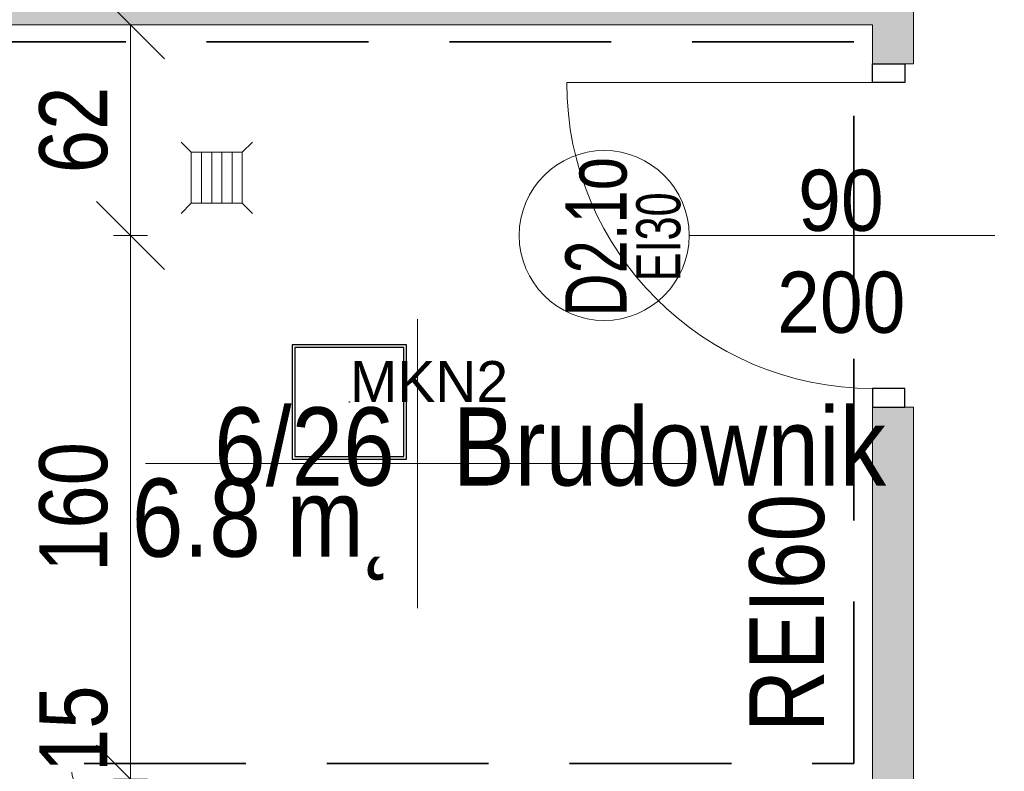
# Model space of a CAD drawing. Header units: centimetres. Extents: x -1631 to 21770, y -8842 to 3590.
# Tile 24 of 142: x 34 to 324, y 578 to 799. Entities that reach past the tile are written whole.
import ezdxf

# ---------------------------------------------------------------- set-up
doc = ezdxf.new("R2010")
doc.units = ezdxf.units.CM
doc.linetypes.add('Dash', pattern=[60, 30, -30])
doc.linetypes.add('Hidden', pattern=[71.4375, 47.625, -23.8125])
for name, color, linetype, lineweight in [('A-ANNO-DIMS', 211, 'Continuous', 13), ('A-ANNO-DIMS-100', 211, 'Continuous', 13), ('A-ANNO-NOTE', 131, 'Continuous', 9), ('A-AREA-IDEN', 2, 'Continuous', 13), ('A-DETL', 90, 'Continuous', 9), ('A-DETL-GENF', 92, 'Continuous', 9), ('A-DETL-MEDM', 33, 'Continuous', 13), ('A-DOOR', 31, 'Continuous', 13), ('A-WALL', 113, 'Continuous', 13), ('A-WALL-PATT', 111, 'Continuous', 13), ('G-ANNO-TEXT', 231, 'Continuous', 13), ('P-SANR-FIXT', 6, 'Continuous', 9)]:
    doc.layers.add(name, color=color, linetype=linetype, lineweight=lineweight)
doc.layers.add('E_oprawy', color=12, linetype='Continuous')
doc.styles.add('Arial', font='arial.ttf', dxfattribs={"width": 0.9, "height": 18})
doc.styles.add('Arial Narrow', font='ARIALN.TTF', dxfattribs={"height": 22})
doc.styles.add('Arial Narrow_5', font='ARIALN.TTF', dxfattribs={"height": 20})
doc.styles.add('Arial_11', font='arial.ttf', dxfattribs={"width": 0.85, "height": 23})
doc.styles.add('Arial_2', font='arial.ttf', dxfattribs={"width": 0.7, "height": 13})
doc.styles.add('Arial_3', font='arial.ttf', dxfattribs={"width": 0.7, "height": 18})
doc.dimstyles.new('Diagonal_1_100__0__wewnętrzne', dxfattribs={"dimscale": 30.48, "dimtxt": 20.468619, "dimasz": 0.656168, "dimexe": 0.164042, "dimexo": 0.0625, "dimgap": 0.032808, "dimtad": 1, "dimdec": 0, "dimdsep": 46, "dimtxsty": 'Arial Narrow_5', "dimblk1": 'OBLIQUE', "dimblk2": 'OBLIQUE', "dimsah": 1, "dimcen": 0.09, "dimazin": 0, "dimtfac": 1, "dimtdec": 4, "dimtix": 1, "dimtmove": 0, "dimatfit": 3, "dimfxl": 0, "dimtvp": 1, "dimtolj": 1, "dimtzin": 0, "dimarcsym": 0})
doc.dimstyles.new('Diagonal_1_100__0__wewnętrzne_1', dxfattribs={"dimscale": 30.48, "dimtxt": 20.468619, "dimasz": 0.656168, "dimexe": 0.164042, "dimexo": 0.0625, "dimgap": 0.032808, "dimtad": 1, "dimdec": 0, "dimdsep": 46, "dimtxsty": 'Arial Narrow_5', "dimblk1": 'OBLIQUE', "dimblk2": 'OBLIQUE', "dimsah": 1, "dimcen": 0.09, "dimazin": 0, "dimtfac": 1, "dimtdec": 4, "dimtix": 1, "dimtmove": 1, "dimatfit": 3, "dimfxl": 0, "dimtvp": 1, "dimtolj": 1, "dimtzin": 0, "dimarcsym": 0})

# ---------------------------------------------------------------- blocks, each defined once
blk = doc.blocks.new('kratka ściekowa - kratka ściekowa-822328-6_piętro IV __13_80 m_ - stan projektowany')
at = {"layer": 'P-SANR-FIXT'}
for p, q in [((-10.5, 10.5), (-7.5, 7.5)), ((10.5, 10.5), (7.5, 7.5)), ((-7.5, 7.5), (-7.5, -7.5)), ((7.5, 7.5), (-7.5, 7.5)), ((-4.5, 7.5), (-4.5, -7.5)), ((-1.5, 7.5), (-1.5, -7.5)), ((1.5, 7.5), (1.5, -7.5)), ((4.5, 7.5), (4.5, -7.5)), ((7.5, -7.5), (7.5, 7.5)), ((-10.5, -10.5), (-7.5, -7.5)), ((-7.5, -7.5), (7.5, -7.5)), ((7.5, -7.5), (10.5, -10.5))]:
    blk.add_line(p, q, dxfattribs=at)
blk = doc.blocks.new('DRZWI 1S - automatyczna etykieta - Drzwi 90 _PPOŻ EI30 łazienkowe_-2486748-6_piętro IV __13_80 m_ - stan projektowany')
at = {"layer": 'A-DETL-GENF'}
for p, q in [((-50.5, 6), (-50.5, -3.5)), ((-45, 6), (-50.5, 6)), ((-45, -3.5), (-45, 6)), ((50.5, 6), (45, 6)), ((45, 6), (45, -3.5)), ((50.5, -3.5), (50.5, 6)), ((-50.5, -3.5), (-45, -3.5)), ((45, -3.5), (50.5, -3.5))]:
    blk.add_line(p, q, dxfattribs=at)
at = {"layer": 'A-DETL-MEDM', "lineweight": 25}
for p, q in [((-45, 6), (-50.5, 6)), ((-50.5, 6), (-50.5, -3.5)), ((-45, -3.5), (-45, 6)), ((45, -3.5), (45, 6)), ((45, 6), (50.5, 6)), ((50.5, 6), (50.5, -3.5)), ((-50.5, -3.5), (-45, -3.5)), ((50.5, -3.5), (45, -3.5))]:
    blk.add_line(p, q, dxfattribs=at)
at = {"layer": 'A-DOOR'}
blk.add_line((45, 6), (45, 96), dxfattribs=at)
blk.add_arc((45, 6), 90, 90, 180, dxfattribs=at)
blk = doc.blocks.new('DIMBLOCK163-6_piętro IV __13_80 m_ - stan projektowany')
at = {"layer": 'A-ANNO-DIMS-100', "transparency": 16777216}
for p, q in [((66.98, 575.33), (56.98, 585.33)), ((61.98, 575.33), (71.98, 575.33)), ((66.98, 575.33), (61.98, 575.33)), ((66.98, 560.33), (66.98, 575.33)), ((66.98, 575.33), (76.98, 565.33)), ((66.98, 560.33), (56.98, 570.33)), ((61.98, 560.33), (71.98, 560.33)), ((66.98, 560.33), (61.98, 560.33)), ((66.98, 560.33), (76.98, 550.33))]:
    blk.add_line(p, q, dxfattribs=at)
blk.add_ellipse((66.98, 577.44), major_axis=(17.24, 0), ratio=0.557371, start_param=3.141593, end_param=4.712389, dxfattribs=at)
at = {"layer": 'A-ANNO-DIMS-100', "color": 0, "transparency": 16777216, "insert": (40.13, 577.44), "char_height": 20, "width": 30.4105, "attachment_point": 1, "rotation": 90, "line_spacing_factor": 0.974696, "style": 'Arial Narrow_5'}
blk.add_mtext('15', dxfattribs=at)
blk = doc.blocks.new('_Oblique')
at = {"color": 0, "linetype": 'ByBlock', "lineweight": -2}
blk.add_line((-0.5, -0.5), (0.5, 0.5), dxfattribs=at)
blk = doc.blocks.new('DIMBLOCK164-6_piętro IV __13_80 m_ - stan projektowany')
at = {"layer": 'A-ANNO-DIMS-100', "transparency": 16777216}
for p, q in [((66.98, 735.33), (56.98, 745.33)), ((71.98, 735.33), (61.98, 735.33)), ((66.98, 575.33), (66.98, 735.33)), ((66.98, 735.33), (76.98, 725.33)), ((66.98, 735.33), (71.98, 735.33)), ((66.98, 575.33), (56.98, 585.33)), ((61.98, 575.33), (71.98, 575.33)), ((66.98, 575.33), (61.98, 575.33)), ((66.98, 575.33), (76.98, 565.33))]:
    blk.add_line(p, q, dxfattribs=at)
at = {"layer": 'A-ANNO-DIMS-100', "color": 0, "transparency": 16777216, "insert": (40.13, 636.32), "char_height": 20, "width": 45.6158, "attachment_point": 1, "rotation": 90, "line_spacing_factor": 0.974696, "style": 'Arial Narrow_5'}
blk.add_mtext('160', dxfattribs=at)
blk = doc.blocks.new('DIMBLOCK165-6_piętro IV __13_80 m_ - stan projektowany')
at = {"layer": 'A-ANNO-DIMS-100', "transparency": 16777216}
for p, q in [((66.98, 797.33), (56.98, 807.33)), ((61.98, 797.33), (71.98, 797.33)), ((66.98, 797.33), (61.98, 797.33)), ((66.98, 735.33), (66.98, 797.33)), ((66.98, 797.33), (76.98, 787.33)), ((66.98, 735.33), (56.98, 745.33)), ((71.98, 735.33), (61.98, 735.33)), ((66.98, 735.33), (76.98, 725.33)), ((66.98, 735.33), (71.98, 735.33))]:
    blk.add_line(p, q, dxfattribs=at)
at = {"layer": 'A-ANNO-DIMS-100', "color": 0, "transparency": 16777216, "insert": (40.13, 753.65), "char_height": 20, "width": 30.4105, "attachment_point": 1, "rotation": 90, "line_spacing_factor": 0.974696, "style": 'Arial Narrow_5'}
blk.add_mtext('62', dxfattribs=at)
blk = doc.blocks.new('METKA_POMIESZCZENIA2 - Rozbudowana krótka - bez ramki-2403173-6_piętro IV __13_80 m_ - stan projektowany')
at = {"layer": 'A-AREA-IDEN'}
for p, q in [((0, 0.425), (0, 0)), ((0.0976, 0), (-0.8, 0)), ((-0.8, 0), (0.8, 0)), ((0, 0), (0, -0.425))]:
    blk.add_line(p, q, dxfattribs=at)
blk = doc.blocks.new('MKN2')
at = {"layer": 'E_oprawy', "linetype": 'ByBlock'}
for points in [[(-16.8, 16.8), (-16.8, -16.8), (16.8, -16.8), (16.8, 16.8)], [(-16, 16), (-16, -16), (16, -16), (16, 16)]]:
    blk.add_lwpolyline(points, close=True, dxfattribs=at)
for radius in [0.01, 0.0105]:
    blk.add_circle((0, 0), radius, dxfattribs=at)
at = {"layer": 'E_oprawy', "color": 4, "linetype": 'ByBlock', "insert": (0.16, 12.05), "char_height": 0.2, "width": 42.2965, "attachment_point": 1}
blk.add_mtext('{\\fArial|b0|i0|c0|p0;\\H60x;MKN2}', dxfattribs=at)

msp = doc.modelspace()

# ---------------------------------------------------------------- hatches: boundary and pattern name
at = {"layer": 'A-WALL-PATT'}
msp.add_hatch(color=9, dxfattribs=at).paths.add_polyline_path([(297.38, 797.33), (297.38, 803.33), (-22.62, 803.33), (-22.62, 797.33), (285.38, 797.33)], flags=0)
h = msp.add_hatch(color=9, dxfattribs=at)
h.paths.add_polyline_path([(297.38, 122.33), (297.38, 359.83), (285.38, 359.83), (285.38, 122.33)], flags=0)
h.paths.add_polyline_path([(294.88, 460.83), (297.38, 460.83), (297.38, 466.83), (285.38, 466.83), (285.38, 460.83)], flags=0)
h.paths.add_polyline_path([(297.38, 567.83), (297.38, 684.83), (285.38, 684.83), (285.38, 567.83), (294.88, 567.83)], flags=0)
h.paths.add_polyline_path([(285.38, 785.83), (297.38, 785.83), (297.38, 797.33), (285.38, 797.33), (285.38, 788.28)], flags=0)

# ---------------------------------------------------------------- linework, layer by layer
at = {"layer": 'A-ANNO-NOTE', "lineweight": 13}
msp.add_line((321.38, 735.33), (231.38, 735.33), dxfattribs=at)
msp.add_line((321.38, 735.33), (231.38, 735.33), dxfattribs=at)
msp.add_circle((206.38, 735.33), 25, dxfattribs=at)
at = {"layer": 'A-DETL', "linetype": 'Hidden', "lineweight": 35}
for p, q in [((279.88, 792.33), (-18.11, 792.33)), ((279.88, 580), (279.88, 792.33)), ((-18.11, 580), (279.88, 580))]:
    msp.add_line(p, q, dxfattribs=at)
at = {"layer": 'A-DETL', "linetype": 'Dash', "lineweight": 25}
msp.add_open_spline([(412.84, 1006.95), (412.84, 497.96), (412.84, 435.33), (370.99, 410.92), (291.38, 409.33)], degree=3, knots=[0, 0, 0, 0, 6.781245, 8.866954, 8.866954, 8.866954, 8.866954], dxfattribs=at)
at = {"layer": 'A-WALL', "lineweight": 9}
for p, q in [((297.38, 785.83), (297.38, 1003.78)), ((-22.62, 797.33), (285.38, 797.33)), ((285.38, 797.33), (285.38, 785.83)), ((294.88, 785.83), (297.38, 785.83)), ((285.38, 684.83), (285.38, 575.33)), ((297.38, 684.83), (294.88, 684.83)), ((297.38, 567.83), (297.38, 684.83))]:
    msp.add_line(p, q, dxfattribs=at)

# ---------------------------------------------------------------- block references
at = {"layer": 'A-AREA-IDEN', "xscale": 99.99999999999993, "yscale": 99.99999999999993, "zscale": 99.99999999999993}
msp.add_blockref('METKA_POMIESZCZENIA2 - Rozbudowana krótka - bez ramki-2403173-6_piętro IV __13_80 m_ - stan projektowany', (151.41, 668.2), dxfattribs=at)
at = {"layer": 'A-DOOR', "rotation": 89.9999999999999}
msp.add_blockref('DRZWI 1S - automatyczna etykieta - Drzwi 90 _PPOŻ EI30 łazienkowe_-2486748-6_piętro IV __13_80 m_ - stan projektowany', (291.38, 735.33), dxfattribs=at)
at = {"layer": 'E_oprawy', "color": 2}
msp.add_blockref('MKN2', (131.38, 686.33), dxfattribs=at)
at = {"layer": 'P-SANR-FIXT', "rotation": 180}
msp.add_blockref('kratka ściekowa - kratka ściekowa-822328-6_piętro IV __13_80 m_ - stan projektowany', (92.38, 752.33), dxfattribs=at)

# ---------------------------------------------------------------- texts
at = {"layer": 'A-ANNO-NOTE', "lineweight": 211, "attachment_point": 5, "rotation": 90, "line_spacing_factor": 0.936439}
for s, insert, char_height, width, style in [('\\pxqc,t4.93889,9.87778,14.81667,19.75556,24.69444,29.63333,34.57222,39.51111,44.45,49.38889,54.32778,59.26667,64.20556,69.14444,74.08333,79.02222,83.96111,88.9,93.83889,98.77778,103.71667,108.65556,113.59444,118.53333,123.47222,128.41111,133.35,138.28889,143.22778,148.16667,153.10556,158.04444;{D2.1o}', (204.09, 734.93), 18, 46.76, 'Arial_3'), ('\\pxqc,t6.83846,13.67692,20.51538,27.35385,34.19231,41.03077,47.86923,54.70769,61.54615,68.38462,75.22308,82.06154,88.9,95.73846,102.57692,109.41538,116.25385,123.09231,129.93077,136.76923,143.60769,150.44615,157.28462,164.12308,170.96154,177.8,184.63846,191.47692,198.31538,205.15385,211.99231,218.83077;{EI30}', (222.4, 734.93), 13, 26.39, 'Arial_2')]:
    msp.add_mtext(s, dxfattribs=dict(at, insert=insert, char_height=char_height, width=width, style=style))
at = {"layer": 'A-ANNO-NOTE', "lineweight": 211, "char_height": 18, "attachment_point": 5, "line_spacing_factor": 0.936439, "style": 'Arial'}
for s, insert, width in [('\\pxqc,t6.35,12.7,19.05,25.4,31.75,38.1,44.45,50.8,57.15,63.5,69.85,76.2,82.55,88.9,95.25,101.6,107.95,114.3,120.65,127,133.35,139.7,146.05,152.4,158.75,165.1,171.45,177.8,184.15,190.5,196.85,203.2;{90}', (276.05, 745.56), 25.65), ('\\pxqc,t6.35,12.7,19.05,25.4,31.75,38.1,44.45,50.8,57.15,63.5,69.85,76.2,82.55,88.9,95.25,101.6,107.95,114.3,120.65,127,133.35,139.7,146.05,152.4,158.75,165.1,171.45,177.8,184.15,190.5,196.85,203.2;{200}', (276.14, 715.56), 38.07), ('\\pxqc,t6.35,12.7,19.05,25.4,31.75,38.1,44.45,50.8,57.15,63.5,69.85,76.2,82.55,88.9,95.25,101.6,107.95,114.3,120.65,127,133.35,139.7,146.05,152.4,158.75,165.1,171.45,177.8,184.15,190.5,196.85,203.2;{200}', (276.14, 715.56), 38.07)]:
    msp.add_mtext(s, dxfattribs=dict(at, insert=insert, width=width))
at = {"layer": 'A-AREA-IDEN', "char_height": 23, "line_spacing_factor": 0.936439, "style": 'Arial_11'}
for s, insert, width, attachment_point in [('\\pxqr,t3.69565,7.3913,11.08696,14.78261,18.47826,22.17391,25.86957,29.56522,33.26087,36.95652,40.65217,44.34783,48.04348,51.73913,55.43478,59.13043,62.82609,66.52174,70.21739,73.91304,77.6087,81.30435,85,88.69565,92.3913,96.08696,99.78261,103.47826,107.17391,110.86957,114.56522,118.26087;{6/26}', (144.75, 661.42), 52.87, 9), ('\\pxt3.69565,7.3913,11.08696,14.78261,18.47826,22.17391,25.86957,29.56522,33.26087,36.95652,40.65217,44.34783,48.04348,51.73913,55.43478,59.13043,62.82609,66.52174,70.21739,73.91304,77.6087,81.30435,85,88.69565,92.3913,96.08696,99.78261,103.47826,107.17391,110.86957,114.56522,118.26087;{Brudownik}', (161.83, 661.42), 125.97, 7), ('\\pt84.99995,169.9999,255.00008,340.00003,424.99998,509.99993,595.00011,680.00006,765.00001,849.99996,934.99991,1020.00009,1105.00004,1189.99999,1274.99994,1359.99989,1445.00007,1530.00002,1614.99997,1699.99992,1785.0001,1870.00005,1955,2039.99995,2124.9999,2210.00008,2295.00003,2379.99998,2464.99993,2550.00011,2635.00006,2720.00001;6.8 m˛', (144.75, 663.81), 76.5, 3)]:
    msp.add_mtext(s, dxfattribs=dict(at, insert=insert, width=width, attachment_point=attachment_point))
at = {"layer": 'G-ANNO-TEXT', "color": 1, "insert": (249.09, 659.29), "char_height": 22, "width": 69.488, "attachment_point": 3, "rotation": 90, "line_spacing_factor": 0.949189, "style": 'Arial Narrow'}
msp.add_mtext('\\pxqr,t5.77273,11.54545,17.31818,23.09091,28.86364,34.63636,40.40909,46.18182,51.95455,57.72727,63.5,69.27273,75.04545,80.81818,86.59091,92.36364,98.13636,103.90909,109.68182,115.45455,121.22727,127,132.77273,138.54545,144.31818,150.09091,155.86364,161.63636,167.40909,173.18182,178.95455,184.72727;{REI60}', dxfattribs=at)

# ---------------------------------------------------------------- dimensions: what is measured, and where the dimension line sits
at = {"layer": 'A-ANNO-DIMS'}
for base, p1, p2, override, picture, middle in [((66.98, 797.33), (71.98, 735.33), (61.98, 797.33), {"dimpost": '<>', "dimfxl": 62.801274}, 'DIMBLOCK165-6_piętro IV __13_80 m_ - stan projektowany', (55.77, 766.33)), ((66.98, 735.33), (61.98, 575.33), (71.98, 735.33), {"dimpost": '<>', "dimfxl": 160.312195}, 'DIMBLOCK164-6_piętro IV __13_80 m_ - stan projektowany', (55.77, 655.33))]:
    dim = msp.add_linear_dim(base=base, p1=p1, p2=p2, angle=90, dimstyle='Diagonal_1_100__0__wewnętrzne', override=override, dxfattribs=at)
    dim.commit()
    dim.dimension.update_dxf_attribs({"geometry": picture, "text_midpoint": middle})
dim = msp.add_linear_dim(base=(66.98, 575.33), p1=(61.98, 560.33), p2=(61.98, 575.33), angle=90, dimstyle='Diagonal_1_100__0__wewnętrzne_1', override={"dimpost": '<>', "dimfxl": 15}, dxfattribs=at)
dim.commit()
dim.dimension.update_dxf_attribs({"geometry": 'DIMBLOCK163-6_piętro IV __13_80 m_ - stan projektowany', "text_midpoint": (53.47, 592.64), "dimtype": 160, "text_rotation": 90})

doc.saveas('drawing.dxf')
